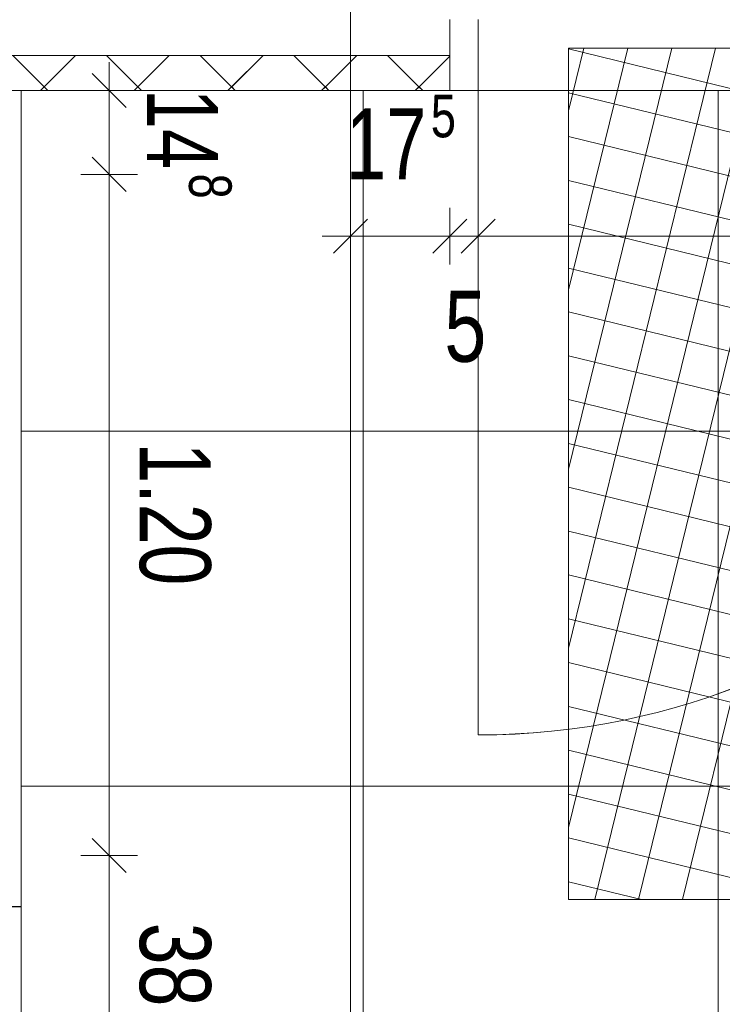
# Model space of a CAD drawing. Extents: x 229 to 926, y 37 to 878.
# Tile 41 of 201: x 491 to 516, y 131 to 165. Entities that reach past the tile are written whole.
import ezdxf
from ezdxf.lldxf.tags import DXFTag

# ---------------------------------------------------------------- set-up
doc = ezdxf.new("R2010")
doc.units = 0
doc.layers.get('0').update_dxf_attribs({"linetype": 'fein_strichliert', "lineweight": 13})
for name, color, linetype, lineweight in [('Axen', 7, 'Continuous', 25), ('Axen-A03CP9SWA9', 7, 'Continuous', 25), ('Bewegungsfläche', 7, 'Continuous', 25), ('Deckenspiegel', 7, 'Continuous', 25), ('Fullfläche', 7, 'Continuous', 25), ('Fullfläche-A03CP9SXA9', 7, 'Continuous', 25), ('Maßlinien', 7, 'Continuous', 25), ('Maßlinien-A03CP9T3A9', 7, 'Continuous', 25), ('Treppen', 7, 'Continuous', 25), ('Treppen-A03CP9SZA9', 7, 'Continuous', 25), ('Türen', 7, 'Continuous', 25), ('Türen-A03CP9T1A9', 7, 'Continuous', 25), ('Wände', 7, 'Continuous', 25), ('Wände-A03CP9T2A9', 7, 'Continuous', 25)]:
    doc.layers.add(name, color=color, linetype=linetype, lineweight=lineweight)
doc.styles.get("Standard").update_dxf_attribs({"font": 'arial.ttf'})
tags = doc.linetypes.add('ALL_S25', pattern=[0.001, 0, -0.001]).pattern_tags.tags
tags[6:7] = [DXFTag(74, 4), DXFTag(75, 0), DXFTag(340, '0'), DXFTag(46, 1.0), DXFTag(50, 0.0), DXFTag(44, 0.0), DXFTag(45, 0.0)]
tags[4:5] = [DXFTag(74, 4), DXFTag(75, 0), DXFTag(340, '0'), DXFTag(46, 1.0), DXFTag(50, 0.0), DXFTag(44, 0.0), DXFTag(45, 0.0)]
tags = doc.linetypes.add('ALL_S25-A03CP9T4A9', pattern=[0.001, 0, -0.001]).pattern_tags.tags
tags[6:7] = [DXFTag(74, 4), DXFTag(75, 0), DXFTag(340, '0'), DXFTag(46, 1.0), DXFTag(50, 0.0), DXFTag(44, 0.0), DXFTag(45, 0.0)]
tags[4:5] = [DXFTag(74, 4), DXFTag(75, 0), DXFTag(340, '0'), DXFTag(46, 1.0), DXFTag(50, 0.0), DXFTag(44, 0.0), DXFTag(45, 0.0)]
tags = doc.linetypes.add('fein_strichliert', pattern=[4, 1, -2, 1]).pattern_tags.tags
tags[8:9] = [DXFTag(74, 4), DXFTag(75, 0), DXFTag(340, '0'), DXFTag(46, 0.0), DXFTag(50, 0.0), DXFTag(44, 0.0), DXFTag(45, 0.0)]
tags[6:7] = [DXFTag(74, 4), DXFTag(75, 0), DXFTag(340, '0'), DXFTag(46, 0.0), DXFTag(50, 0.0), DXFTag(44, 0.0), DXFTag(45, 0.0)]
tags[4:5] = [DXFTag(74, 4), DXFTag(75, 0), DXFTag(340, '0'), DXFTag(46, 0.0), DXFTag(50, 0.0), DXFTag(44, 0.0), DXFTag(45, 0.0)]
tags = doc.linetypes.add('PUNKT2_S9', pattern=[0.001, 0, -0.001]).pattern_tags.tags
tags[6:7] = [DXFTag(74, 4), DXFTag(75, 0), DXFTag(340, '0'), DXFTag(46, 1.0), DXFTag(50, 0.0), DXFTag(44, 0.0), DXFTag(45, 0.0)]
tags[4:5] = [DXFTag(74, 4), DXFTag(75, 0), DXFTag(340, '0'), DXFTag(46, 1.0), DXFTag(50, 0.0), DXFTag(44, 0.0), DXFTag(45, 0.0)]
tags = doc.linetypes.add('PUNKT2_S9-A03CP9T5A9', pattern=[0.001, 0, -0.001]).pattern_tags.tags
tags[6:7] = [DXFTag(74, 4), DXFTag(75, 0), DXFTag(340, '0'), DXFTag(46, 1.0), DXFTag(50, 0.0), DXFTag(44, 0.0), DXFTag(45, 0.0)]
tags[4:5] = [DXFTag(74, 4), DXFTag(75, 0), DXFTag(340, '0'), DXFTag(46, 1.0), DXFTag(50, 0.0), DXFTag(44, 0.0), DXFTag(45, 0.0)]

# ---------------------------------------------------------------- blocks, each defined once
blk = doc.blocks.new('Referenz-A03CP9SSA9', base_point=(255.728, 65.704))
at = {"layer": 'Axen', "color": 0, "linetype": 'ALL_S25', "lineweight": -2, "ltscale": 0.13}
blk.add_line((502.834, 66.032), (502.834, 801.546), dxfattribs=at)
at = {"layer": 'Bewegungsfläche', "color": 0, "lineweight": -2}
for p, q in [((510.514, 162.134), (511.055, 164.346)), ((510.514, 155.823), (512.599, 164.346)), ((510.514, 149.512), (514.144, 164.346)), ((510.514, 143.201), (515.688, 164.346)), ((510.514, 136.89), (517.232, 164.346)), ((510.514, 134.346), (510.514, 164.346)), ((510.514, 164.346), (540.514, 164.346)), ((510.514, 164.315), (540.514, 156.975)), ((511.436, 134.346), (518.776, 164.346)), ((512.98, 134.346), (520.321, 164.346)), ((514.524, 134.346), (521.865, 164.346)), ((510.514, 162.771), (540.514, 155.43)), ((510.514, 161.227), (540.514, 153.886)), ((510.514, 159.682), (540.514, 152.342)), ((510.514, 158.138), (540.514, 150.798)), ((510.514, 156.594), (540.514, 149.253)), ((510.514, 155.05), (540.514, 147.709)), ((510.514, 153.505), (540.514, 146.165)), ((510.514, 151.961), (540.514, 144.621)), ((510.514, 150.417), (540.514, 143.076)), ((510.514, 148.873), (540.514, 141.532)), ((510.514, 147.329), (540.514, 139.988)), ((510.514, 145.784), (540.514, 138.444)), ((510.514, 144.24), (540.514, 136.899)), ((510.514, 142.696), (540.514, 135.355)), ((510.514, 141.152), (538.327, 134.346)), ((510.514, 139.607), (532.016, 134.346)), ((510.514, 138.063), (525.705, 134.346)), ((510.514, 136.519), (519.393, 134.346)), ((510.514, 134.975), (513.082, 134.346)), ((540.514, 134.346), (510.514, 134.346))]:
    blk.add_line(p, q, dxfattribs=at)
at = {"layer": 'Fullfläche', "color": 0, "lineweight": -2}
for p, q in [((490.939, 164.083), (492.043, 162.978)), ((493.154, 164.083), (492.05, 162.978)), ((494.239, 164.083), (495.343, 162.977)), ((496.454, 164.083), (495.35, 162.977)), ((497.539, 164.083), (498.643, 162.977)), ((499.755, 164.082), (498.65, 162.977)), ((500.839, 164.082), (501.943, 162.976)), ((503.055, 164.082), (501.95, 162.976)), ((504.139, 164.082), (505.243, 162.976)), ((506.334, 164.061), (505.25, 162.976)), ((492.043, 162.975), (491.915, 162.846)), ((492.05, 162.975), (492.178, 162.846)), ((495.343, 162.974), (495.215, 162.846)), ((495.35, 162.974), (495.478, 162.846)), ((498.643, 162.974), (498.516, 162.846)), ((498.65, 162.974), (498.777, 162.846)), ((501.943, 162.973), (501.816, 162.846)), ((501.95, 162.973), (502.077, 162.846)), ((505.243, 162.973), (505.117, 162.846)), ((505.25, 162.973), (505.376, 162.846))]:
    blk.add_line(p, q, dxfattribs=at)
at = {"layer": 'Maßlinien', "color": 0, "lineweight": -2}
for p, q in [((494.334, 162.846), (494.334, 163.846)), ((494.934, 162.246), (493.734, 163.446)), ((494.334, 162.846), (493.334, 162.846)), ((494.334, 162.846), (495.334, 162.846)), ((494.334, 159.896), (494.334, 162.846)), ((494.934, 159.296), (493.734, 160.496)), ((494.334, 159.896), (493.334, 159.896)), ((494.334, 159.896), (495.334, 159.896)), ((494.334, 135.896), (494.334, 159.896)), ((502.834, 157.719), (502.834, 158.719)), ((506.334, 157.719), (506.334, 158.719)), ((507.334, 157.719), (507.334, 158.719)), ((502.234, 157.119), (503.434, 158.319)), ((505.734, 157.119), (506.934, 158.319)), ((506.734, 157.119), (507.934, 158.319)), ((502.834, 157.719), (501.834, 157.719)), ((502.834, 157.719), (502.834, 156.719)), ((502.834, 157.719), (506.334, 157.719)), ((506.334, 157.719), (506.334, 156.719)), ((506.334, 157.719), (506.469, 157.719)), ((506.469, 157.719), (507.334, 157.719)), ((507.334, 157.719), (507.334, 156.719)), ((507.334, 157.719), (532.534, 157.719)), ((494.934, 135.296), (493.734, 136.496)), ((494.334, 135.896), (493.334, 135.896)), ((494.334, 135.896), (495.334, 135.896)), ((494.334, 128.296), (494.334, 135.896))]:
    blk.add_line(p, q, dxfattribs=at)
at = {"layer": 'Treppen', "color": 0, "linetype": 'PUNKT2_S9', "lineweight": -2, "ltscale": 0.13}
for p, q in [((491.234, 134.096), (414.234, 134.096)), ((491.234, 101.346), (491.234, 134.096))]:
    blk.add_line(p, q, dxfattribs=at)
at = {"layer": 'Türen', "color": 0, "lineweight": -2}
blk.add_line((507.334, 165.346), (507.334, 140.146), dxfattribs=at)
blk.add_ellipse((507.334, 165.346), major_axis=(0, -25.2), ratio=1, start_param=0, end_param=1.570796, dxfattribs=at)
at = {"layer": 'Wände', "color": 0, "lineweight": -2}
for p, q in [((506.334, 162.846), (506.334, 165.346)), ((506.334, 164.082), (381.634, 164.097)), ((382.433, 162.846), (506.334, 162.846))]:
    blk.add_line(p, q, dxfattribs=at)
at = {"layer": 'Maßlinien', "color": 0, "lineweight": -2, "attachment_point": 1}
for s, insert, char_height, rotation in [('{\\W0.73;\\fArial;14}', (498.166, 162.912), 2.5, 270), ('{\\W0.76;\\fArial;5}', (505.662, 162.701), 1.5, 0), ('{\\W0.73;\\fArial;17}', (502.674, 162.219), 2.5, 0), ('{\\W0.76;\\fArial;8}', (498.649, 159.924), 1.5, 270), ('{\\W0.76;\\fArial;5}', (506.14, 155.793), 2.5, 0), ('{\\W0.74;\\fArial;1.20}', (497.916, 150.446), 2.5, 270), ('{\\W0.76;\\fArial;38}', (497.918, 133.531), 2.5, 270)]:
    blk.add_mtext(s, dxfattribs=dict(at, insert=insert, char_height=char_height, rotation=rotation))
blk = doc.blocks.new('Referenz-A03CP9T9A9', base_point=(255.728, 65.706))
at = {"layer": 'Axen-A03CP9SWA9', "color": 0, "linetype": 'ALL_S25-A03CP9T4A9', "lineweight": -2, "ltscale": 0.13}
blk.add_line((502.833, 66.032), (502.833, 801.546), dxfattribs=at)
at = {"layer": 'Deckenspiegel', "color": 0, "lineweight": -2}
for p, q in [((491.233, 101.348), (491.233, 162.847)), ((491.233, 162.847), (552.833, 162.847)), ((503.284, 101.348), (503.283, 162.847)), ((515.784, 101.348), (515.783, 162.847)), ((491.233, 150.847), (552.833, 150.847)), ((491.233, 138.347), (552.833, 138.347))]:
    blk.add_line(p, q, dxfattribs=at)
at = {"layer": 'Fullfläche-A03CP9SXA9', "color": 0, "lineweight": -2}
for p, q in [((490.939, 164.085), (492.043, 162.979)), ((493.154, 164.085), (492.05, 162.979)), ((494.239, 164.084), (495.343, 162.979)), ((496.454, 164.084), (495.35, 162.979)), ((497.539, 164.084), (498.643, 162.978)), ((499.754, 164.084), (498.649, 162.978)), ((500.838, 164.084), (501.943, 162.978)), ((503.054, 164.083), (501.95, 162.978)), ((504.138, 164.083), (505.243, 162.977)), ((506.334, 164.062), (505.249, 162.977)), ((492.043, 162.976), (491.914, 162.847)), ((492.05, 162.976), (492.178, 162.847)), ((495.343, 162.975), (495.215, 162.847)), ((495.35, 162.975), (495.477, 162.847)), ((498.643, 162.975), (498.515, 162.847)), ((498.649, 162.975), (498.777, 162.847)), ((501.943, 162.974), (501.816, 162.847)), ((501.95, 162.974), (502.076, 162.847)), ((505.243, 162.974), (505.117, 162.847)), ((505.249, 162.974), (505.376, 162.847))]:
    blk.add_line(p, q, dxfattribs=at)
at = {"layer": 'Maßlinien-A03CP9T3A9', "color": 0, "lineweight": -2}
for p, q in [((494.333, 162.847), (494.333, 163.847)), ((494.934, 162.247), (493.734, 163.447)), ((494.333, 162.847), (493.333, 162.847)), ((494.333, 162.847), (495.333, 162.847)), ((494.333, 159.897), (494.333, 162.847)), ((494.934, 159.297), (493.734, 160.497)), ((494.333, 159.897), (493.333, 159.897)), ((494.333, 159.897), (495.333, 159.897)), ((494.333, 135.897), (494.333, 159.897)), ((502.833, 157.72), (502.833, 158.72)), ((506.333, 157.72), (506.333, 158.72)), ((507.333, 157.72), (507.333, 158.72)), ((502.233, 157.121), (503.433, 158.32)), ((505.733, 157.121), (506.934, 158.32)), ((506.733, 157.121), (507.934, 158.32)), ((502.833, 157.72), (501.833, 157.72)), ((502.833, 157.72), (502.833, 156.72)), ((502.833, 157.72), (506.333, 157.72)), ((506.333, 157.72), (506.333, 156.72)), ((506.333, 157.72), (506.469, 157.72)), ((506.469, 157.72), (507.333, 157.72)), ((507.333, 157.72), (507.333, 156.72)), ((507.333, 157.72), (532.533, 157.72)), ((494.934, 135.298), (493.734, 136.497)), ((494.333, 135.897), (493.333, 135.897)), ((494.333, 135.897), (495.333, 135.897)), ((494.333, 128.298), (494.333, 135.897))]:
    blk.add_line(p, q, dxfattribs=at)
at = {"layer": 'Treppen-A03CP9SZA9', "color": 0, "linetype": 'PUNKT2_S9-A03CP9T5A9', "lineweight": -2, "ltscale": 0.13}
for p, q in [((491.233, 134.098), (414.234, 134.098)), ((491.233, 101.348), (491.233, 134.098))]:
    blk.add_line(p, q, dxfattribs=at)
at = {"layer": 'Türen-A03CP9T1A9', "color": 0, "lineweight": -2}
blk.add_line((507.333, 165.347), (507.333, 140.147), dxfattribs=at)
blk.add_ellipse((507.333, 165.347), major_axis=(0, -25.2), ratio=1, start_param=0, end_param=1.570796, dxfattribs=at)
at = {"layer": 'Wände-A03CP9T2A9', "color": 0, "lineweight": -2}
for p, q in [((506.333, 162.847), (506.333, 165.347)), ((506.334, 164.083), (381.634, 164.098)), ((382.433, 162.847), (506.333, 162.847))]:
    blk.add_line(p, q, dxfattribs=at)
at = {"layer": 'Maßlinien-A03CP9T3A9', "color": 0, "lineweight": -2, "attachment_point": 1}
for s, insert, char_height, rotation in [('{\\W0.73;\\fArial;14}', (498.166, 162.913), 2.49999, 270), ('{\\W0.76;\\fArial;5}', (505.662, 162.703), 1.5, 0), ('{\\W0.73;\\fArial;17}', (502.673, 162.22), 2.49999, 0), ('{\\W0.76;\\fArial;8}', (498.648, 159.925), 1.5, 270), ('{\\W0.76;\\fArial;5}', (506.14, 155.795), 2.49999, 0), ('{\\W0.74;\\fArial;1.20}', (497.916, 150.448), 2.49999, 270), ('{\\W0.76;\\fArial;38}', (497.918, 133.532), 2.49999, 270)]:
    blk.add_mtext(s, dxfattribs=dict(at, insert=insert, char_height=char_height, rotation=rotation))

msp = doc.modelspace()

# ---------------------------------------------------------------- block references
at = {"color": 251, "lineweight": 13, "ltscale": 0.13, "true_color": 0x606060}
for name, p in [('Referenz-A03CP9SSA9', (255.728, 65.704)), ('Referenz-A03CP9T9A9', (255.728, 65.706))]:
    msp.add_blockref(name, p, dxfattribs=at)

doc.saveas('drawing.dxf')
